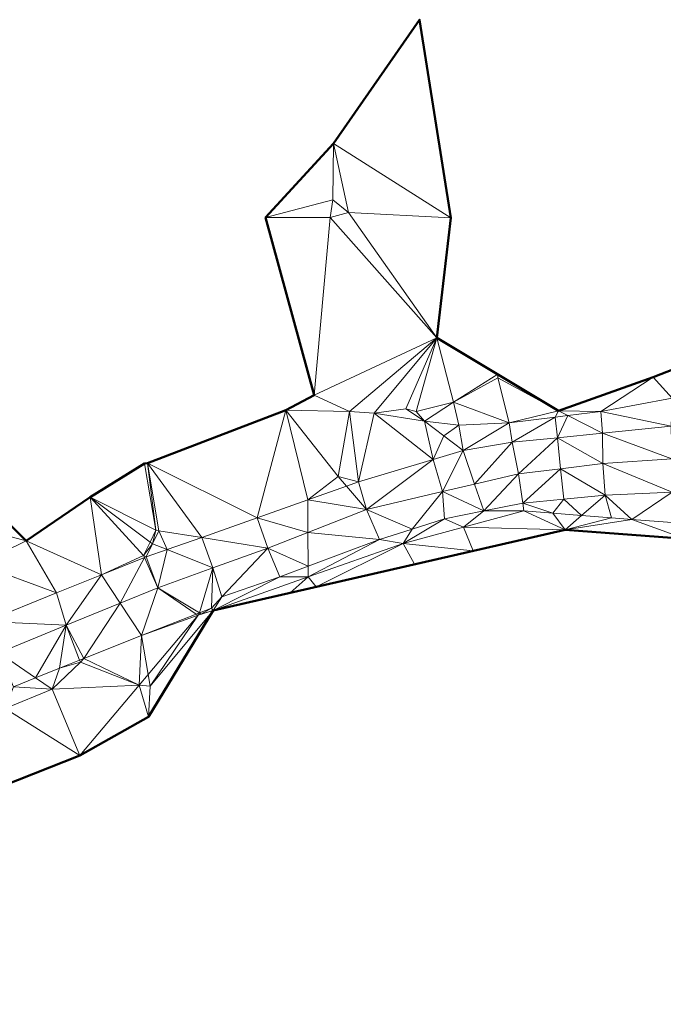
# Model space of a CAD drawing. Header units: metres. Extents: x 3490451 to 6981510, y 5754235 to 11509207.
# Tile 15 of 77: x 3490591 to 3490624, y 5754386 to 5754438. Entities that reach past the tile are written whole.
import ezdxf

# ---------------------------------------------------------------- set-up
doc = ezdxf.new("R2010")
doc.units = ezdxf.units.M
doc.layers.add('Kartierung-05$0$$VERB', color=7, linetype='Continuous', lineweight=18, true_color=0x82563a)

msp = doc.modelspace()

# ---------------------------------------------------------------- linework, layer by layer
at = {"layer": 'Kartierung-05$0$$VERB', "color": 1, "lineweight": 50, "ltscale": 0.02}
for points in [[(3490588.89, 5754412.482), (3490590.977, 5754410.407), (3490594.318, 5754412.678), (3490597.16, 5754414.44), (3490597.318, 5754414.467), (3490604.537, 5754417.232), (3490606.012, 5754418.007), (3490603.48, 5754427.289), (3490607.022, 5754431.163), (3490611.513, 5754437.621), (3490613.14, 5754427.272), (3490612.418, 5754421.003), (3490618.769, 5754417.199), (3490623.708, 5754418.956), (3490628.062, 5754420.654)], [(3490559.332, 5754381.616), (3490564.746, 5754387.847), (3490569.623, 5754390.377), (3490571.631, 5754388.294), (3490571.751, 5754388.29), (3490577.161, 5754391.465), (3490580.33, 5754392.768), (3490582.033, 5754395.652), (3490582.65, 5754396.696), (3490584.648, 5754397.712), (3490588.094, 5754396.957), (3490593.789, 5754399.204), (3490597.364, 5754401.207), (3490600.736, 5754406.776), (3490619.107, 5754410.985), (3490625.38, 5754410.516)]]:
    msp.add_lwpolyline(points, dxfattribs=at)
at = {"layer": 'Kartierung-05$0$$VERB'}
for points in [[(3490607.022, 5754431.163, 159.389), (3490613.14, 5754427.272, 158.176), (3490611.513, 5754437.621, 159.283)], [(3490607.022, 5754431.163, 159.389), (3490603.48, 5754427.289, 159.868), (3490606.98, 5754428.209, 158.95)], [(3490607.022, 5754431.163, 159.389), (3490607.813, 5754427.553, 158.953), (3490606.98, 5754428.209, 158.95)], [(3490607.022, 5754431.163, 159.389), (3490613.14, 5754427.272, 158.176), (3490607.813, 5754427.553, 158.953)], [(3490603.48, 5754427.289, 159.868), (3490606.98, 5754428.209, 158.95), (3490606.847, 5754427.287, 158.966)], [(3490607.813, 5754427.553, 158.953), (3490606.98, 5754428.209, 158.95), (3490606.847, 5754427.287, 158.966)], [(3490612.418, 5754421.003, 158.04), (3490607.813, 5754427.553, 158.953), (3490606.847, 5754427.287, 158.966)], [(3490612.418, 5754421.003, 158.04), (3490613.14, 5754427.272, 158.176), (3490607.813, 5754427.553, 158.953)], [(3490603.48, 5754427.289, 159.868), (3490606.847, 5754427.287, 158.966), (3490606.012, 5754418.007, 158.955)], [(3490612.418, 5754421.003, 158.04), (3490606.847, 5754427.287, 158.966), (3490606.012, 5754418.007, 158.955)], [(3490612.418, 5754421.003, 158.04), (3490606.012, 5754418.007, 158.955), (3490607.861, 5754417.157, 158.607)], [(3490612.418, 5754421.003, 158.04), (3490607.861, 5754417.157, 158.607), (3490609.141, 5754417.079, 158.32)], [(3490612.418, 5754421.003, 158.04), (3490609.141, 5754417.079, 158.32), (3490610.797, 5754417.304, 157.969)], [(3490612.418, 5754421.003, 158.04), (3490610.797, 5754417.304, 157.969), (3490611.328, 5754417.155, 157.768)], [(3490612.418, 5754421.003, 158.04), (3490613.276, 5754417.639, 157.362), (3490611.328, 5754417.155, 157.768)], [(3490615.593, 5754419.101, 157.155), (3490612.418, 5754421.003, 158.04), (3490613.276, 5754417.639, 157.362)], [(3490623.708, 5754418.956, 155.88), (3490628.062, 5754420.654, 155.3), (3490624.694, 5754417.862, 155.608)], [(3490615.593, 5754419.101, 157.155), (3490615.594, 5754418.915, 156.852), (3490613.276, 5754417.639, 157.362)], [(3490615.594, 5754418.915, 156.852), (3490613.276, 5754417.639, 157.362), (3490616.194, 5754416.56, 156.558)], [(3490615.593, 5754419.101, 157.155), (3490618.769, 5754417.199, 156.271), (3490615.594, 5754418.915, 156.852)], [(3490618.769, 5754417.199, 156.271), (3490615.594, 5754418.915, 156.852), (3490616.194, 5754416.56, 156.558)], [(3490618.769, 5754417.199, 156.271), (3490623.708, 5754418.956, 155.88), (3490620.971, 5754417.167, 155.909)], [(3490623.708, 5754418.956, 155.88), (3490624.694, 5754417.862, 155.608), (3490620.971, 5754417.167, 155.909)], [(3490604.537, 5754417.232, 158.699), (3490606.012, 5754418.007, 158.955), (3490607.861, 5754417.157, 158.607)], [(3490613.276, 5754417.639, 157.362), (3490611.328, 5754417.155, 157.768), (3490611.778, 5754416.655, 157.57)], [(3490613.276, 5754417.639, 157.362), (3490613.563, 5754416.453, 157.254), (3490611.778, 5754416.655, 157.57)], [(3490613.276, 5754417.639, 157.362), (3490613.563, 5754416.453, 157.254), (3490616.194, 5754416.56, 156.558)], [(3490624.694, 5754417.862, 155.608), (3490620.971, 5754417.167, 155.909), (3490624.638, 5754416.389, 154.677)], [(3490597.318, 5754414.467, 158.829), (3490604.537, 5754417.232, 158.699), (3490603.046, 5754411.611, 158.177)], [(3490605.684, 5754412.552, 157.803), (3490604.537, 5754417.232, 158.699), (3490603.046, 5754411.611, 158.177)], [(3490604.537, 5754417.232, 158.699), (3490607.272, 5754413.761, 157.648), (3490607.861, 5754417.157, 158.607)], [(3490605.684, 5754412.552, 157.803), (3490604.537, 5754417.232, 158.699), (3490607.272, 5754413.761, 157.648)], [(3490607.272, 5754413.761, 157.648), (3490607.861, 5754417.157, 158.607), (3490608.322, 5754413.492, 157.428)], [(3490607.861, 5754417.157, 158.607), (3490609.141, 5754417.079, 158.32), (3490608.322, 5754413.492, 157.428)], [(3490609.141, 5754417.079, 158.32), (3490610.797, 5754417.304, 157.969), (3490611.778, 5754416.655, 157.57)], [(3490610.797, 5754417.304, 157.969), (3490611.328, 5754417.155, 157.768), (3490611.778, 5754416.655, 157.57)], [(3490618.583, 5754416.863, 156.233), (3490618.769, 5754417.199, 156.271), (3490616.194, 5754416.56, 156.558)], [(3490619.258, 5754416.949, 156.142), (3490618.583, 5754416.863, 156.233), (3490618.769, 5754417.199, 156.271)], [(3490619.258, 5754416.949, 156.142), (3490618.769, 5754417.199, 156.271), (3490620.971, 5754417.167, 155.909)], [(3490619.258, 5754416.949, 156.142), (3490620.971, 5754417.167, 155.909), (3490621.068, 5754416.026, 155.314)], [(3490620.971, 5754417.167, 155.909), (3490621.068, 5754416.026, 155.314), (3490624.638, 5754416.389, 154.677)], [(3490609.141, 5754417.079, 158.32), (3490612.226, 5754414.659, 156.817), (3490608.322, 5754413.492, 157.428)], [(3490609.141, 5754417.079, 158.32), (3490611.778, 5754416.655, 157.57), (3490612.226, 5754414.659, 156.817)], [(3490612.786, 5754415.89, 157.079), (3490611.778, 5754416.655, 157.57), (3490612.226, 5754414.659, 156.817)], [(3490612.786, 5754415.89, 157.079), (3490613.563, 5754416.453, 157.254), (3490611.778, 5754416.655, 157.57)], [(3490618.583, 5754416.863, 156.233), (3490616.194, 5754416.56, 156.558), (3490616.34, 5754415.56, 156.138)], [(3490618.704, 5754415.793, 155.726), (3490618.583, 5754416.863, 156.233), (3490616.34, 5754415.56, 156.138)], [(3490619.258, 5754416.949, 156.142), (3490618.704, 5754415.793, 155.726), (3490618.583, 5754416.863, 156.233)], [(3490619.258, 5754416.949, 156.142), (3490618.704, 5754415.793, 155.726), (3490621.068, 5754416.026, 155.314)], [(3490612.786, 5754415.89, 157.079), (3490613.563, 5754416.453, 157.254), (3490613.795, 5754415.126, 156.589)], [(3490613.563, 5754416.453, 157.254), (3490613.795, 5754415.126, 156.589), (3490616.194, 5754416.56, 156.558)], [(3490613.795, 5754415.126, 156.589), (3490616.194, 5754416.56, 156.558), (3490616.34, 5754415.56, 156.138)], [(3490624.685, 5754414.68, 154.668), (3490621.068, 5754416.026, 155.314), (3490624.638, 5754416.389, 154.677)], [(3490612.786, 5754415.89, 157.079), (3490613.795, 5754415.126, 156.589), (3490612.226, 5754414.659, 156.817)], [(3490614.387, 5754413.37, 156.467), (3490613.795, 5754415.126, 156.589), (3490616.34, 5754415.56, 156.138)], [(3490614.387, 5754413.37, 156.467), (3490616.68, 5754413.909, 156.1), (3490616.34, 5754415.56, 156.138)], [(3490618.704, 5754415.793, 155.726), (3490616.68, 5754413.909, 156.1), (3490616.34, 5754415.56, 156.138)], [(3490618.876, 5754414.173, 155.71), (3490618.704, 5754415.793, 155.726), (3490616.68, 5754413.909, 156.1)], [(3490618.704, 5754415.793, 155.726), (3490621.071, 5754414.436, 155.32), (3490621.068, 5754416.026, 155.314)], [(3490618.876, 5754414.173, 155.71), (3490618.704, 5754415.793, 155.726), (3490621.071, 5754414.436, 155.32)], [(3490621.071, 5754414.436, 155.32), (3490624.685, 5754414.68, 154.668), (3490621.068, 5754416.026, 155.314)], [(3490612.714, 5754412.976, 156.734), (3490613.795, 5754415.126, 156.589), (3490612.226, 5754414.659, 156.817)], [(3490614.387, 5754413.37, 156.467), (3490612.714, 5754412.976, 156.734), (3490613.795, 5754415.126, 156.589)], [(3490608.747, 5754412.044, 157.369), (3490612.226, 5754414.659, 156.817), (3490608.322, 5754413.492, 157.428)], [(3490612.714, 5754412.976, 156.734), (3490608.747, 5754412.044, 157.369), (3490612.226, 5754414.659, 156.817)], [(3490621.071, 5754414.436, 155.32), (3490624.685, 5754414.68, 154.668), (3490624.691, 5754412.946, 154.532)], [(3490594.318, 5754412.678, 160.96), (3490597.749, 5754410.96, 159.052), (3490597.16, 5754414.44, 159.174)], [(3490597.16, 5754414.44, 159.174), (3490594.318, 5754412.678, 160.96), (3490597.16, 5754414.44, 159.174)], [(3490597.749, 5754410.96, 159.052), (3490597.16, 5754414.44, 159.174), (3490597.318, 5754414.467, 158.829)], [(3490597.16, 5754414.44, 159.174), (3490597.318, 5754414.467, 158.829), (3490597.16, 5754414.44, 159.174)], [(3490597.16, 5754414.44, 159.174), (3490597.16, 5754414.44, 159.174), (3490597.16, 5754414.44, 159.174)], [(3490597.16, 5754414.44, 159.174), (3490597.16, 5754414.44, 159.174), (3490597.16, 5754414.44, 159.174)], [(3490597.16, 5754414.44, 159.174), (3490597.16, 5754414.44, 159.174), (3490597.16, 5754414.44, 159.174)], [(3490597.749, 5754410.96, 159.052), (3490597.915, 5754410.936, 158.779), (3490597.318, 5754414.467, 158.829)], [(3490600.15, 5754410.588, 158.524), (3490597.915, 5754410.936, 158.779), (3490597.318, 5754414.467, 158.829)], [(3490600.15, 5754410.588, 158.524), (3490597.318, 5754414.467, 158.829), (3490603.046, 5754411.611, 158.177)], [(3490618.876, 5754414.173, 155.71), (3490616.68, 5754413.909, 156.1), (3490616.901, 5754412.378, 155.999)], [(3490619.05, 5754412.587, 155.606), (3490618.876, 5754414.173, 155.71), (3490616.901, 5754412.378, 155.999)], [(3490618.876, 5754414.173, 155.71), (3490621.071, 5754414.436, 155.32), (3490621.199, 5754412.796, 155.213)], [(3490619.05, 5754412.587, 155.606), (3490618.876, 5754414.173, 155.71), (3490621.199, 5754412.796, 155.213)], [(3490621.071, 5754414.436, 155.32), (3490624.691, 5754412.946, 154.532), (3490621.199, 5754412.796, 155.213)], [(3490607.695, 5754413.268, 157.517), (3490605.684, 5754412.552, 157.803), (3490607.272, 5754413.761, 157.648)], [(3490607.695, 5754413.268, 157.517), (3490607.272, 5754413.761, 157.648), (3490608.322, 5754413.492, 157.428)], [(3490614.387, 5754413.37, 156.467), (3490614.86, 5754411.965, 156.359), (3490616.68, 5754413.909, 156.1)], [(3490614.86, 5754411.965, 156.359), (3490616.68, 5754413.909, 156.1), (3490616.901, 5754412.378, 155.999)], [(3490607.695, 5754413.268, 157.517), (3490605.684, 5754412.552, 157.803), (3490608.747, 5754412.044, 157.369)], [(3490607.695, 5754413.268, 157.517), (3490608.747, 5754412.044, 157.369), (3490608.322, 5754413.492, 157.428)], [(3490614.387, 5754413.37, 156.467), (3490612.714, 5754412.976, 156.734), (3490614.86, 5754411.965, 156.359)], [(3490587.905, 5754411.224, 161.105), (3490588.89, 5754412.482, 161.171), (3490590.977, 5754410.407, 161.024)], [(3490594.91, 5754408.628, 159.172), (3490594.318, 5754412.678, 160.96), (3490590.977, 5754410.407, 161.024)], [(3490594.318, 5754412.678, 160.96), (3490597.11, 5754409.636, 158.923), (3490597.451, 5754410.343, 158.976)], [(3490594.318, 5754412.678, 160.96), (3490597.451, 5754410.343, 158.976), (3490597.749, 5754410.96, 159.052)], [(3490594.91, 5754408.628, 159.172), (3490594.318, 5754412.678, 160.96), (3490597.11, 5754409.636, 158.923)], [(3490605.691, 5754410.845, 157.794), (3490605.684, 5754412.552, 157.803), (3490603.046, 5754411.611, 158.177)], [(3490605.691, 5754410.845, 157.794), (3490605.684, 5754412.552, 157.803), (3490608.747, 5754412.044, 157.369)], [(3490612.714, 5754412.976, 156.734), (3490611.121, 5754411.01, 156.983), (3490608.747, 5754412.044, 157.369)], [(3490612.714, 5754412.976, 156.734), (3490611.121, 5754411.01, 156.983), (3490612.819, 5754411.551, 156.719)], [(3490612.714, 5754412.976, 156.734), (3490614.86, 5754411.965, 156.359), (3490612.819, 5754411.551, 156.719)], [(3490618.459, 5754411.85, 155.725), (3490619.05, 5754412.587, 155.606), (3490616.901, 5754412.378, 155.999)], [(3490618.459, 5754411.85, 155.725), (3490619.05, 5754412.587, 155.606), (3490619.97, 5754411.732, 155.435)], [(3490619.05, 5754412.587, 155.606), (3490619.97, 5754411.732, 155.435), (3490621.199, 5754412.796, 155.213)], [(3490619.97, 5754411.732, 155.435), (3490621.524, 5754411.61, 155.137), (3490621.199, 5754412.796, 155.213)], [(3490622.59, 5754411.526, 154.933), (3490624.691, 5754412.946, 154.532), (3490621.199, 5754412.796, 155.213)], [(3490621.524, 5754411.61, 155.137), (3490622.59, 5754411.526, 154.933), (3490621.199, 5754412.796, 155.213)], [(3490625.151, 5754411.325, 154.441), (3490622.59, 5754411.526, 154.933), (3490624.691, 5754412.946, 154.532)], [(3490605.691, 5754410.845, 157.794), (3490608.747, 5754412.044, 157.369), (3490609.423, 5754410.469, 157.248)], [(3490611.121, 5754411.01, 156.983), (3490608.747, 5754412.044, 157.369), (3490609.423, 5754410.469, 157.248)], [(3490614.86, 5754411.965, 156.359), (3490613.806, 5754411.122, 156.53), (3490612.819, 5754411.551, 156.719)], [(3490613.806, 5754411.122, 156.53), (3490619.107, 5754410.985, 155.884), (3490616.948, 5754411.969, 156.015)], [(3490614.86, 5754411.965, 156.359), (3490613.806, 5754411.122, 156.53), (3490616.948, 5754411.969, 156.015)], [(3490614.86, 5754411.965, 156.359), (3490616.901, 5754412.378, 155.999), (3490616.948, 5754411.969, 156.015)], [(3490618.459, 5754411.85, 155.725), (3490616.901, 5754412.378, 155.999), (3490616.948, 5754411.969, 156.015)], [(3490618.459, 5754411.85, 155.725), (3490619.107, 5754410.985, 155.884), (3490616.948, 5754411.969, 156.015)], [(3490600.15, 5754410.588, 158.524), (3490603.594, 5754410.022, 158.085), (3490603.046, 5754411.611, 158.177)], [(3490605.691, 5754410.845, 157.794), (3490603.594, 5754410.022, 158.085), (3490603.046, 5754411.611, 158.177)], [(3490613.806, 5754411.122, 156.53), (3490610.665, 5754410.274, 157.045), (3490612.819, 5754411.551, 156.719)], [(3490611.121, 5754411.01, 156.983), (3490610.665, 5754410.274, 157.045), (3490612.819, 5754411.551, 156.719)], [(3490618.459, 5754411.85, 155.725), (3490619.97, 5754411.732, 155.435), (3490619.107, 5754410.985, 155.884)], [(3490619.97, 5754411.732, 155.435), (3490621.524, 5754411.61, 155.137), (3490619.107, 5754410.985, 155.884)], [(3490621.524, 5754411.61, 155.137), (3490622.59, 5754411.526, 154.933), (3490619.107, 5754410.985, 155.884)], [(3490622.59, 5754411.526, 154.933), (3490625.38, 5754410.516, 154.791), (3490619.107, 5754410.985, 155.884)], [(3490625.151, 5754411.325, 154.441), (3490622.59, 5754411.526, 154.933), (3490625.38, 5754410.516, 154.791)], [(3490588.495, 5754409.181, 161.049), (3490587.905, 5754411.224, 161.105), (3490590.977, 5754410.407, 161.024)], [(3490597.584, 5754410.251, 158.826), (3490597.451, 5754410.343, 158.976), (3490597.749, 5754410.96, 159.052)], [(3490597.584, 5754410.251, 158.826), (3490597.749, 5754410.96, 159.052), (3490597.915, 5754410.936, 158.779)], [(3490598.338, 5754409.949, 158.742), (3490597.584, 5754410.251, 158.826), (3490597.915, 5754410.936, 158.779)], [(3490598.338, 5754409.949, 158.742), (3490600.15, 5754410.588, 158.524), (3490597.915, 5754410.936, 158.779)], [(3490611.121, 5754411.01, 156.983), (3490610.665, 5754410.274, 157.045), (3490609.423, 5754410.469, 157.248)], [(3490613.806, 5754411.122, 156.53), (3490614.308, 5754409.886, 156.328), (3490610.665, 5754410.274, 157.045)], [(3490613.806, 5754411.122, 156.53), (3490614.308, 5754409.886, 156.328), (3490619.107, 5754410.985, 155.884)], [(3490598.338, 5754409.949, 158.742), (3490600.15, 5754410.588, 158.524), (3490600.723, 5754408.991, 158.461)], [(3490600.15, 5754410.588, 158.524), (3490600.723, 5754408.991, 158.461), (3490603.594, 5754410.022, 158.085)], [(3490605.698, 5754409.081, 157.77), (3490605.691, 5754410.845, 157.794), (3490603.594, 5754410.022, 158.085)], [(3490605.698, 5754409.081, 157.77), (3490605.691, 5754410.845, 157.794), (3490609.423, 5754410.469, 157.248)], [(3490605.698, 5754409.081, 157.77), (3490605.7, 5754408.525, 157.783), (3490609.423, 5754410.469, 157.248)], [(3490605.7, 5754408.525, 157.783), (3490610.665, 5754410.274, 157.045), (3490609.423, 5754410.469, 157.248)], [(3490588.495, 5754409.181, 161.049), (3490590.977, 5754410.407, 161.024), (3490592.565, 5754407.69, 159.472)], [(3490594.91, 5754408.628, 159.172), (3490590.977, 5754410.407, 161.024), (3490592.565, 5754407.69, 159.472)], [(3490597.584, 5754410.251, 158.826), (3490597.11, 5754409.636, 158.923), (3490597.451, 5754410.343, 158.976)], [(3490597.584, 5754410.251, 158.826), (3490597.11, 5754409.636, 158.923), (3490597.254, 5754409.566, 158.872)], [(3490598.338, 5754409.949, 158.742), (3490597.584, 5754410.251, 158.826), (3490597.254, 5754409.566, 158.872)], [(3490598.338, 5754409.949, 158.742), (3490597.852, 5754407.96, 158.837), (3490597.254, 5754409.566, 158.872)], [(3490598.338, 5754409.949, 158.742), (3490600.723, 5754408.991, 158.461), (3490597.852, 5754407.96, 158.837)], [(3490600.723, 5754408.991, 158.461), (3490603.594, 5754410.022, 158.085), (3490601.192, 5754407.475, 158.406)], [(3490603.594, 5754410.022, 158.085), (3490601.192, 5754407.475, 158.406), (3490604.221, 5754408.53, 157.977)], [(3490605.698, 5754409.081, 157.77), (3490603.594, 5754410.022, 158.085), (3490604.221, 5754408.53, 157.977)], [(3490605.7, 5754408.525, 157.783), (3490606.111, 5754408.007, 157.662), (3490610.665, 5754410.274, 157.045)], [(3490610.665, 5754410.274, 157.045), (3490606.111, 5754408.007, 157.662), (3490611.256, 5754409.186, 156.839)], [(3490610.665, 5754410.274, 157.045), (3490614.308, 5754409.886, 156.328), (3490611.256, 5754409.186, 156.839)], [(3490597.158, 5754409.528, 158.884), (3490594.91, 5754408.628, 159.172), (3490597.11, 5754409.636, 158.923)], [(3490597.158, 5754409.528, 158.884), (3490595.886, 5754407.155, 159.074), (3490594.91, 5754408.628, 159.172)], [(3490597.158, 5754409.528, 158.884), (3490595.886, 5754407.155, 159.074), (3490597.852, 5754407.96, 158.837)], [(3490597.158, 5754409.528, 158.884), (3490597.11, 5754409.636, 158.923), (3490597.254, 5754409.566, 158.872)], [(3490597.158, 5754409.528, 158.884), (3490597.852, 5754407.96, 158.837), (3490597.254, 5754409.566, 158.872)], [(3490588.495, 5754409.181, 161.049), (3490588.879, 5754406.188, 159.912), (3490592.565, 5754407.69, 159.472)], [(3490600.723, 5754408.991, 158.461), (3490597.852, 5754407.96, 158.837), (3490600.034, 5754406.65, 158.637)], [(3490600.723, 5754408.991, 158.461), (3490600.034, 5754406.65, 158.637), (3490600.664, 5754406.895, 158.55)], [(3490600.723, 5754408.991, 158.461), (3490600.664, 5754406.895, 158.55), (3490601.192, 5754407.475, 158.406)], [(3490605.698, 5754409.081, 157.77), (3490605.7, 5754408.525, 157.783), (3490604.221, 5754408.53, 157.977)], [(3490594.91, 5754408.628, 159.172), (3490593.063, 5754405.999, 159.414), (3490592.565, 5754407.69, 159.472)], [(3490595.886, 5754407.155, 159.074), (3490594.91, 5754408.628, 159.172), (3490593.063, 5754405.999, 159.414)], [(3490605.7, 5754408.525, 157.783), (3490600.736, 5754406.776, 158.521), (3490604.221, 5754408.53, 157.977)], [(3490600.736, 5754406.776, 158.521), (3490601.192, 5754407.475, 158.406), (3490604.221, 5754408.53, 157.977)], [(3490605.7, 5754408.525, 157.783), (3490600.736, 5754406.776, 158.521), (3490604.758, 5754407.697, 157.931)], [(3490605.7, 5754408.525, 157.783), (3490606.111, 5754408.007, 157.662), (3490604.758, 5754407.697, 157.931)], [(3490595.886, 5754407.155, 159.074), (3490597.011, 5754405.456, 158.987), (3490597.852, 5754407.96, 158.837)], [(3490599.862, 5754406.582, 158.657), (3490597.011, 5754405.456, 158.987), (3490597.852, 5754407.96, 158.837)], [(3490599.862, 5754406.582, 158.657), (3490597.852, 5754407.96, 158.837), (3490600.034, 5754406.65, 158.637)], [(3490588.879, 5754406.188, 159.912), (3490593.063, 5754405.999, 159.414), (3490592.565, 5754407.69, 159.472)], [(3490600.736, 5754406.776, 158.521), (3490600.664, 5754406.895, 158.55), (3490601.192, 5754407.475, 158.406)], [(3490595.886, 5754407.155, 159.074), (3490593.063, 5754405.999, 159.414), (3490593.988, 5754404.263, 159.337)], [(3490595.886, 5754407.155, 159.074), (3490597.011, 5754405.456, 158.987), (3490593.988, 5754404.263, 159.337)], [(3490600.104, 5754406.582, 158.662), (3490600.034, 5754406.65, 158.637), (3490600.664, 5754406.895, 158.55)], [(3490600.736, 5754406.776, 158.521), (3490600.104, 5754406.582, 158.662), (3490600.664, 5754406.895, 158.55)], [(3490599.862, 5754406.582, 158.657), (3490597.011, 5754405.456, 158.987), (3490599.957, 5754406.517, 158.723)], [(3490597.353, 5754403.429, 159.179), (3490597.011, 5754405.456, 158.987), (3490599.957, 5754406.517, 158.723)], [(3490597.353, 5754403.429, 159.179), (3490597.455, 5754402.822, 159.13), (3490599.957, 5754406.517, 158.723)], [(3490600.736, 5754406.776, 158.521), (3490597.364, 5754401.207, 159.09), (3490597.455, 5754402.822, 159.13)], [(3490600.736, 5754406.776, 158.521), (3490597.455, 5754402.822, 159.13), (3490599.957, 5754406.517, 158.723)], [(3490599.862, 5754406.582, 158.657), (3490599.957, 5754406.517, 158.723), (3490600.034, 5754406.65, 158.637)], [(3490600.736, 5754406.776, 158.521), (3490600.104, 5754406.582, 158.662), (3490599.957, 5754406.517, 158.723)], [(3490600.104, 5754406.582, 158.662), (3490599.957, 5754406.517, 158.723), (3490600.034, 5754406.65, 158.637)], [(3490589.566, 5754404.562, 159.846), (3490588.879, 5754406.188, 159.912), (3490593.063, 5754405.999, 159.414)], [(3490591.473, 5754403.25, 159.651), (3490589.566, 5754404.562, 159.846), (3490593.063, 5754405.999, 159.414)], [(3490592.731, 5754403.757, 159.494), (3490591.473, 5754403.25, 159.651), (3490593.063, 5754405.999, 159.414)], [(3490593.773, 5754404.176, 159.364), (3490592.731, 5754403.757, 159.494), (3490593.063, 5754405.999, 159.414)], [(3490593.773, 5754404.176, 159.364), (3490593.063, 5754405.999, 159.414), (3490593.988, 5754404.263, 159.337)], [(3490597.011, 5754405.456, 158.987), (3490596.873, 5754402.861, 159.263), (3490593.988, 5754404.263, 159.337)], [(3490597.353, 5754403.429, 159.179), (3490597.011, 5754405.456, 158.987), (3490596.873, 5754402.861, 159.263)], [(3490591.473, 5754403.25, 159.651), (3490589.566, 5754404.562, 159.846), (3490590.317, 5754402.784, 159.795)], [(3490593.773, 5754404.176, 159.364), (3490593.811, 5754404.078, 159.427), (3490593.988, 5754404.263, 159.337)], [(3490596.873, 5754402.861, 159.263), (3490593.811, 5754404.078, 159.427), (3490593.988, 5754404.263, 159.337)], [(3490592.731, 5754403.757, 159.494), (3490591.473, 5754403.25, 159.651), (3490592.339, 5754402.655, 159.796)], [(3490596.873, 5754402.861, 159.263), (3490592.339, 5754402.655, 159.796), (3490593.811, 5754404.078, 159.427)], [(3490592.731, 5754403.757, 159.494), (3490592.339, 5754402.655, 159.796), (3490593.811, 5754404.078, 159.427)], [(3490593.773, 5754404.176, 159.364), (3490592.731, 5754403.757, 159.494), (3490593.811, 5754404.078, 159.427)], [(3490591.473, 5754403.25, 159.651), (3490590.317, 5754402.784, 159.795), (3490592.339, 5754402.655, 159.796)], [(3490597.353, 5754403.429, 159.179), (3490596.873, 5754402.861, 159.263), (3490597.455, 5754402.822, 159.13)], [(3490589.886, 5754401.655, 159.854), (3490590.317, 5754402.784, 159.795), (3490592.339, 5754402.655, 159.796)], [(3490596.873, 5754402.861, 159.263), (3490593.789, 5754399.204, 159.804), (3490592.339, 5754402.655, 159.796)], [(3490596.873, 5754402.861, 159.263), (3490597.364, 5754401.207, 159.09), (3490593.789, 5754399.204, 159.804)], [(3490596.873, 5754402.861, 159.263), (3490597.364, 5754401.207, 159.09), (3490597.455, 5754402.822, 159.13)], [(3490589.886, 5754401.655, 159.854), (3490593.789, 5754399.204, 159.804), (3490592.339, 5754402.655, 159.796)], [(3490589.886, 5754401.655, 159.854), (3490593.789, 5754399.204, 159.804), (3490588.094, 5754396.957, 159.918)]]:
    msp.add_3dface(points, dxfattribs=at)

doc.saveas('drawing.dxf')
